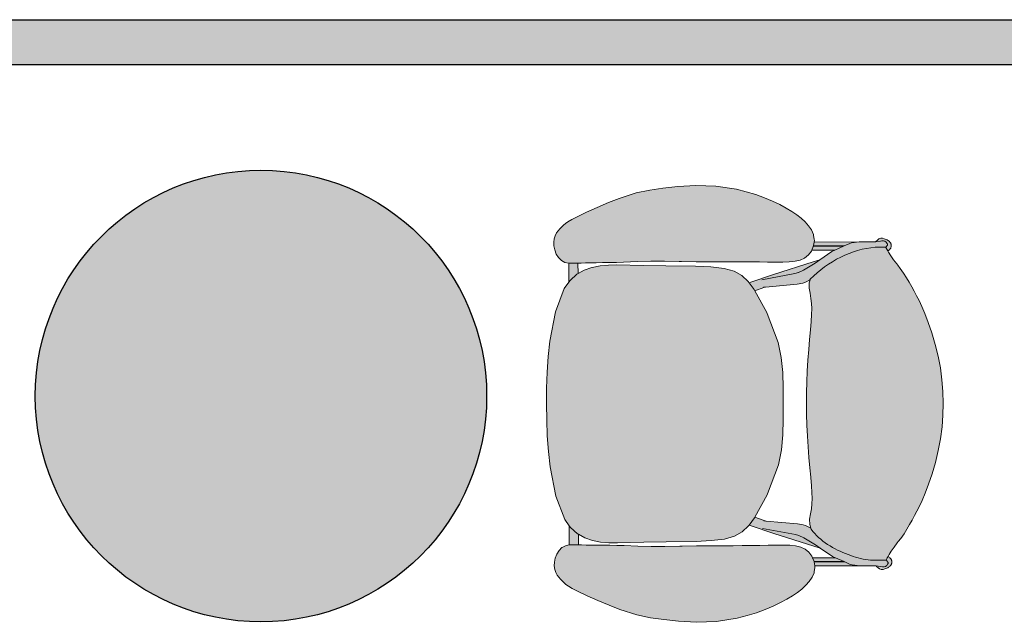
# Model space of a CAD drawing. Header units: millimetres. Extents: x 31882 to 271790, y -35693 to 24917.
# Tile 52 of 256: x 41815 to 43478, y 20066 to 21083. Entities that reach past the tile are written whole.
import ezdxf

# ---------------------------------------------------------------- set-up
doc = ezdxf.new("R2010")
doc.units = ezdxf.units.MM
doc.header["$MEASUREMENT"] = 0
doc.layers.add('0-MSC-MCP', color=3, linetype='Continuous')
doc.layers.add('06_Furniture', color=14, linetype='Continuous')
doc.layers.add('03 Partition', color=7, linetype='Continuous', lineweight=25, true_color=0x2776bb)
doc.layers.add('08_Hatch', color=140, linetype='Continuous', lineweight=9)
doc.layers.add('Furniture', color=14, linetype='Continuous', lineweight=9)

# ---------------------------------------------------------------- blocks, each defined once
blk = doc.blocks.new('Chieftain Chair pl')
at = {"layer": 'Furniture'}
h = blk.add_hatch(color=255, dxfattribs=at)
h.dxf.hatch_style = 1
edge = h.paths.add_edge_path()
edge.add_spline(control_points=[(51.457, 17.242), (52.226, 18.008), (53.5, 19.747), (54.172, 21.948), (54.225, 23.28), (54.214, 23.58), (54.208, 23.763)], knot_values=[0, 0, 0, 0, 3.256951, 6.354725, 6.706975, 7.254861, 7.254861, 7.254861, 7.254861], degree=3, periodic=0)
edge.add_line((54.208, 23.761), (54.053, 23.851))
edge.add_line((54.053, 23.851), (53.883, 23.945))
edge.add_line((53.883, 23.945), (53.775, 24.004))
edge.add_line((53.775, 24.004), (53.461, 24.198))
edge.add_line((53.461, 24.198), (53.126, 24.443))
edge.add_line((53.126, 24.443), (52.764, 24.72))
edge.add_line((52.764, 24.72), (52.655, 24.8))
edge.add_line((52.655, 24.8), (52.377, 25.012))
edge.add_line((52.377, 25.012), (51.975, 25.3))
edge.add_line((51.975, 25.3), (51.577, 25.557))
edge.add_line((51.577, 25.557), (51.183, 25.79))
edge.add_line((51.183, 25.79), (50.792, 26.006))
edge.add_line((50.792, 26.006), (50.405, 26.215))
edge.add_line((50.405, 26.215), (50.02, 26.424))
edge.add_line((50.02, 26.424), (49.598, 26.641))
edge.add_line((49.598, 26.641), (49.098, 26.875))
edge.add_line((49.098, 26.875), (48.478, 27.135))
edge.add_line((48.478, 27.135), (47.697, 27.428))
edge.add_line((47.697, 27.428), (46.797, 27.732))
edge.add_line((46.797, 27.732), (45.816, 28.023))
edge.add_line((45.816, 28.023), (44.796, 28.276))
edge.add_line((44.796, 28.276), (43.777, 28.468))
edge.add_line((43.777, 28.468), (42.758, 28.602))
edge.add_line((42.758, 28.602), (41.74, 28.68))
edge.add_line((41.74, 28.68), (40.721, 28.705))
edge.add_line((40.721, 28.705), (39.703, 28.68))
edge.add_line((39.703, 28.68), (38.684, 28.602))
edge.add_line((38.684, 28.602), (37.665, 28.468))
edge.add_line((37.665, 28.468), (36.646, 28.276))
edge.add_line((36.646, 28.276), (35.626, 28.023))
edge.add_line((35.626, 28.023), (34.646, 27.732))
edge.add_line((34.646, 27.732), (33.745, 27.428))
edge.add_line((33.745, 27.428), (32.965, 27.135))
edge.add_line((32.965, 27.135), (32.345, 26.875))
edge.add_line((32.345, 26.875), (31.844, 26.641))
edge.add_line((31.844, 26.641), (31.422, 26.424))
edge.add_line((31.422, 26.424), (31.038, 26.215))
edge.add_line((31.038, 26.215), (30.65, 26.006))
edge.add_line((30.65, 26.006), (30.259, 25.79))
edge.add_line((30.259, 25.79), (29.865, 25.557))
edge.add_line((29.865, 25.557), (29.467, 25.3))
edge.add_line((29.467, 25.3), (29.065, 25.012))
edge.add_line((29.065, 25.012), (28.787, 24.8))
edge.add_line((28.787, 24.8), (28.678, 24.72))
edge.add_line((28.678, 24.72), (28.316, 24.443))
edge.add_line((28.316, 24.443), (27.981, 24.198))
edge.add_line((27.981, 24.198), (27.667, 24.004))
edge.add_line((27.667, 24.004), (27.508, 23.917))
edge.add_line((27.508, 23.917), (27.389, 23.851))
edge.add_line((27.389, 23.851), (27.202, 23.744))
edge.add_spline(control_points=[(27.202, 23.742), (27.191, 23.476), (27.168, 22.965), (27.191, 22.451), (27.219, 22.208)], knot_values=[0, 0, 0, 0, 0.799978, 1.535578, 1.535578, 1.535578, 1.535578], degree=3, periodic=0)
edge.add_spline(control_points=[(27.219, 22.208), (27.219, 22.208), (27.287, 21.617), (27.823, 19.804), (28.843, 18.037), (29.867, 17.276)], knot_values=[1.535578, 1.535578, 1.535578, 1.535578, 2.429825, 3.324073, 7.205889, 7.205889, 7.205889, 7.205889], degree=3, periodic=0)
edge.add_line((29.867, 17.276), (29.969, 17.247))
edge.add_line((29.969, 17.247), (29.97, 17.245))
edge.add_line((29.97, 17.245), (30.294, 17.153))
edge.add_line((30.294, 17.153), (30.744, 17.149))
edge.add_line((30.744, 17.149), (31.195, 17.215))
edge.add_line((31.195, 17.215), (31.64, 17.298))
edge.add_line((31.64, 17.298), (32.072, 17.346))
edge.add_line((32.072, 17.346), (32.525, 17.361))
edge.add_line((32.525, 17.361), (33.034, 17.348))
edge.add_line((33.034, 17.348), (33.62, 17.31))
edge.add_line((33.62, 17.31), (34.341, 17.251))
edge.add_line((34.341, 17.251), (34.357, 17.249))
edge.add_line((34.357, 17.249), (35.177, 17.176))
edge.add_line((35.177, 17.176), (36.062, 17.099))
edge.add_line((36.062, 17.099), (36.984, 17.028))
edge.add_line((36.984, 17.028), (37.912, 16.971))
edge.add_line((37.912, 16.971), (38.846, 16.929))
edge.add_line((38.846, 16.929), (39.795, 16.897))
edge.add_line((39.795, 16.897), (40.721, 16.885))
edge.add_line((40.721, 16.885), (41.647, 16.897))
edge.add_line((41.647, 16.897), (42.597, 16.929))
edge.add_line((42.597, 16.929), (43.53, 16.971))
edge.add_line((43.53, 16.971), (44.459, 17.028))
edge.add_line((44.459, 17.028), (45.38, 17.099))
edge.add_line((45.38, 17.099), (46.266, 17.176))
edge.add_line((46.266, 17.176), (47.085, 17.249))
edge.add_line((47.085, 17.249), (47.101, 17.251))
edge.add_line((47.101, 17.251), (47.822, 17.31))
edge.add_line((47.822, 17.31), (48.408, 17.348))
edge.add_line((48.408, 17.348), (48.917, 17.361))
edge.add_line((48.917, 17.361), (49.37, 17.346))
edge.add_line((49.37, 17.346), (49.802, 17.298))
edge.add_line((49.802, 17.298), (50.247, 17.215))
edge.add_line((50.247, 17.215), (50.698, 17.149))
edge.add_line((50.698, 17.149), (51.149, 17.153))
edge.add_line((51.149, 17.153), (51.394, 17.224))
edge.add_line((51.394, 17.224), (51.457, 17.242))
h.paths.add_polyline_path([(52.599, 7.334), (52.536, 8.639), (52.401, 9.787), (52.163, 10.654), (51.797, 11.322), (51.276, 11.87), (51.153, 11.959), (50.573, 12.381), (50.472, 12.436), (48.584, 13.482), (48.501, 13.512), (45.996, 14.467), (44.718, 14.715), (43.405, 14.843), (42.069, 14.888), (40.721, 14.891), (39.374, 14.888), (38.038, 14.843), (36.725, 14.715), (35.446, 14.467), (32.942, 13.512), (32.859, 13.482), (30.87, 12.381), (30.235, 11.92), (30.167, 11.87), (29.645, 11.322), (29.279, 10.654), (29.042, 9.787), (28.906, 8.639), (28.844, 7.334), (28.817, 4.75), (28.784, 2.808), (28.728, 0.54), (28.735, -0.214), (28.791, -0.918), (28.927, -1.613), (28.929, -1.623), (29.161, -2.289), (29.468, -2.827), (29.524, -2.924), (30.045, -3.503), (30.204, -3.618), (30.753, -4.013), (32.774, -4.782), (35.291, -5.261), (36.621, -5.409), (37.974, -5.504), (39.344, -5.555), (40.721, -5.57), (42.099, -5.555), (43.468, -5.504), (44.822, -5.409), (46.151, -5.261), (48.668, -4.782), (50.689, -4.013), (51.238, -3.618), (51.397, -3.503), (51.919, -2.924), (51.974, -2.827), (52.282, -2.289), (52.513, -1.623), (52.515, -1.613), (52.651, -0.918), (52.707, -0.214), (52.715, 0.54), (52.658, 2.808), (52.625, 4.75)])
h.paths.add_polyline_path([(28.503, 13.56), (28.513, 14.235), (28.512, 14.858), (28.493, 15.42), (28.436, 15.934), (28.335, 16.373), (28.16, 16.756), (27.892, 17.084), (27.551, 17.34), (27.41, 17.4), (27.158, 17.508), (27.078, 17.535), (27.044, 17.541), (26.707, 17.592), (26.643, 17.601), (26.539, 17.585), (26.528, 17.584), (26.215, 17.536), (26.122, 17.521), (25.73, 17.351), (25.366, 17.105), (25.037, 16.811), (24.711, 16.475), (24.412, 16.098), (24.126, 15.67), (23.84, 15.18), (23.542, 14.62), (23.24, 13.99), (22.947, 13.296), (22.671, 12.54), (22.422, 11.724), (22.209, 10.868), (21.929, 9.099), (21.878, 7.371), (21.964, 5.815), (22.089, 4.526), (22.257, 3.382), (22.509, 2.209), (22.979, 0.744), (23.343, -0.184), (23.752, -1.158), (24.16, -2.078), (24.521, -2.847), (24.788, -3.367), (24.987, -3.701), (25.142, -3.914), (25.28, -4.067), (25.424, -4.225), (25.586, -4.387), (25.759, -4.535), (25.955, -4.669), (26.188, -4.789), (26.448, -4.878), (26.74, -4.924), (27.062, -4.915), (27.417, -4.838), (27.769, -4.7), (28.085, -4.506), (28.332, -4.262), (28.345, -4.246), (28.49, -3.959), (28.558, -3.639), (28.558, -3.618), (28.573, -3.294), (28.559, -2.827), (28.551, -2.565), (28.541, -2.174), (28.542, -2.172), (28.535, -1.745), (28.528, -1.265), (28.523, -0.718), (28.516, -0.124), (28.505, 0.494), (28.487, 1.116), (28.432, 2.308), (28.398, 3.467), (28.415, 4.643), (28.443, 5.923), (28.444, 6.124), (28.461, 7.375), (28.466, 8.937), (28.465, 10.531), (28.467, 11.32), (28.474, 12.093), (28.488, 12.843)])
edge = h.paths.add_edge_path()
edge.add_spline(control_points=[(29.867, 17.276), (28.843, 18.037), (27.823, 19.804), (27.287, 21.617), (27.219, 22.208), (27.219, 22.208)], knot_values=[1.535578, 1.535578, 1.535578, 1.535578, 5.417395, 6.311642, 7.205889, 7.205889, 7.205889, 7.205889], degree=3, periodic=0)
edge.add_spline(control_points=[(27.219, 22.208), (27.191, 22.451), (27.168, 22.965), (27.191, 23.476), (27.202, 23.742)], knot_values=[0, 0, 0, 0, 0.7356, 1.535578, 1.535578, 1.535578, 1.535578], degree=3, periodic=0)
edge.add_line((27.202, 23.742), (27.201, 23.744))
edge.add_line((27.201, 23.744), (27.158, 23.802))
edge.add_line((27.158, 23.802), (27.144, 23.811))
edge.add_line((27.144, 23.811), (27.014, 23.9))
edge.add_line((27.014, 23.9), (26.991, 23.913))
edge.add_line((26.991, 23.913), (26.967, 23.922))
edge.add_line((26.967, 23.922), (26.939, 23.924))
edge.add_line((26.939, 23.924), (26.912, 23.922))
edge.add_line((26.912, 23.922), (26.888, 23.913))
edge.add_line((26.888, 23.913), (26.865, 23.9))
edge.add_line((26.865, 23.9), (26.839, 23.882))
edge.add_line((26.839, 23.882), (26.721, 23.802))
edge.add_line((26.721, 23.802), (26.645, 23.699))
edge.add_line((26.645, 23.699), (26.604, 23.571))
edge.add_line((26.604, 23.571), (26.604, 23.436))
edge.add_line((26.604, 23.436), (26.706, 22.868))
edge.add_line((26.706, 22.868), (26.695, 22.464))
edge.add_line((26.695, 22.464), (26.695, 22.32))
edge.add_line((26.695, 22.32), (26.694, 21.727))
edge.add_line((26.694, 21.727), (26.694, 21.571))
edge.add_line((26.694, 21.571), (26.707, 21.471))
edge.add_line((26.707, 21.471), (26.789, 20.814))
edge.add_line((26.789, 20.814), (26.835, 20.656))
edge.add_line((26.835, 20.656), (27.044, 20.186))
edge.add_line((27.044, 20.186), (27.073, 20.122))
edge.add_line((27.073, 20.122), (27.41, 19.363))
edge.add_line((27.41, 19.363), (27.519, 19.118))
edge.add_line((27.519, 19.118), (28.239, 18.067))
edge.add_line((28.239, 18.067), (28.403, 17.495))
edge.add_line((28.403, 17.495), (29.513, 14.064))
edge.add_line((29.513, 14.064), (30.169, 12.099))
edge.add_line((30.169, 12.099), (30.235, 11.92))
edge.add_line((30.235, 11.92), (30.87, 12.381))
edge.add_line((30.87, 12.381), (30.912, 12.404))
edge.add_line((30.912, 12.404), (30.63, 13.233))
edge.add_line((30.63, 13.233), (30.581, 13.376))
edge.add_line((30.581, 13.376), (30.581, 13.384))
edge.add_line((30.581, 13.384), (30.347, 16.108))
edge.add_line((30.347, 16.108), (30.246, 16.591))
edge.add_line((30.246, 16.591), (30.188, 16.782))
edge.add_line((30.188, 16.782), (29.97, 17.245))
edge.add_line((29.97, 17.245), (29.968, 17.247))
edge.add_line((29.968, 17.247), (29.867, 17.276))
h.paths.add_polyline_path([(27.41, 19.363), (27.073, 20.122), (27.073, 17.537), (27.158, 17.508), (27.41, 17.4)], flags=17)
h.paths.add_polyline_path([(27.044, 20.186), (26.835, 20.656), (26.789, 20.814), (26.707, 21.471), (26.707, 17.592), (27.044, 17.541)], flags=17)
h.paths.add_polyline_path([(27.395, 24.067), (27.361, 24.102), (27.328, 24.131), (27.296, 24.155), (27.266, 24.175), (27.237, 24.191), (27.209, 24.205), (27.181, 24.217), (27.155, 24.227), (27.129, 24.234), (27.103, 24.24), (27.078, 24.244), (27.053, 24.246), (27.028, 24.247), (27.004, 24.246), (26.979, 24.244), (26.954, 24.24), (26.928, 24.234), (26.902, 24.227), (26.875, 24.217), (26.848, 24.205), (26.82, 24.191), (26.791, 24.175), (26.76, 24.154), (26.728, 24.129), (26.693, 24.098), (26.656, 24.059), (26.616, 24.011), (26.574, 23.953), (26.527, 23.883), (26.44, 23.64), (26.385, 23.49), (26.385, 23.33), (26.44, 23.18), (26.543, 23.057), (26.656, 22.923), (26.702, 22.888), (26.604, 23.436), (26.604, 23.571), (26.645, 23.699), (26.721, 23.802), (26.839, 23.882), (26.878, 23.91), (26.912, 23.922), (26.939, 23.924), (26.967, 23.922), (26.991, 23.913), (27.014, 23.9), (27.144, 23.811), (27.158, 23.802), (27.201, 23.744), (27.389, 23.851), (27.508, 23.917), (27.469, 23.975), (27.431, 24.025)])
h.paths.add_polyline_path([(59.513, 9.099), (59.233, 10.868), (59.021, 11.724), (58.772, 12.54), (58.496, 13.296), (58.202, 13.99), (57.901, 14.62), (57.602, 15.18), (57.317, 15.67), (57.03, 16.098), (56.731, 16.475), (56.405, 16.811), (56.077, 17.105), (55.713, 17.351), (55.32, 17.521), (55.228, 17.536), (54.915, 17.584), (54.799, 17.601), (54.667, 17.581), (54.368, 17.536), (54.284, 17.508), (53.891, 17.34), (53.55, 17.084), (53.283, 16.756), (53.108, 16.373), (53.006, 15.934), (52.949, 15.42), (52.93, 14.858), (52.929, 14.235), (52.939, 13.56), (52.954, 12.843), (52.968, 12.093), (52.975, 11.32), (52.977, 10.531), (52.976, 8.937), (52.981, 7.375), (52.998, 6.124), (52.999, 5.923), (53.028, 4.643), (53.045, 3.467), (53.011, 2.308), (52.955, 1.116), (52.938, 0.494), (52.927, -0.124), (52.92, -0.718), (52.914, -1.265), (52.908, -1.745), (52.9, -2.172), (52.902, -2.174), (52.891, -2.565), (52.883, -2.827), (52.87, -3.294), (52.885, -3.639), (52.952, -3.959), (53.098, -4.246), (53.111, -4.262), (53.357, -4.506), (53.673, -4.7), (54.026, -4.838), (54.38, -4.915), (54.703, -4.924), (54.994, -4.878), (55.254, -4.789), (55.487, -4.669), (55.683, -4.535), (55.856, -4.387), (56.018, -4.225), (56.163, -4.067), (56.3, -3.914), (56.456, -3.701), (56.655, -3.367), (56.922, -2.847), (57.283, -2.078), (57.691, -1.158), (58.1, -0.184), (58.463, 0.744), (58.933, 2.209), (59.185, 3.382), (59.354, 4.526), (59.478, 5.815), (59.564, 7.371)])
h.paths.add_polyline_path([(52.87, -3.294), (52.883, -2.827), (51.974, -2.827), (51.919, -2.924), (51.397, -3.503), (51.238, -3.618), (52.884, -3.618)])
h.paths.add_polyline_path([(29.524, -2.924), (29.468, -2.827), (28.559, -2.827), (28.573, -3.294), (28.558, -3.618), (30.204, -3.618), (30.045, -3.503)])
edge = h.paths.add_edge_path()
edge.add_line((53.854, 19.118), (53.963, 19.363))
edge.add_line((53.963, 19.363), (54.301, 20.122))
edge.add_line((54.301, 20.122), (54.329, 20.186))
edge.add_line((54.329, 20.186), (54.539, 20.656))
edge.add_line((54.539, 20.656), (54.585, 20.814))
edge.add_line((54.585, 20.814), (54.667, 21.471))
edge.add_line((54.667, 21.471), (54.679, 21.571))
edge.add_line((54.679, 21.571), (54.679, 21.727))
edge.add_line((54.679, 21.727), (54.678, 22.32))
edge.add_line((54.678, 22.32), (54.678, 22.464))
edge.add_line((54.678, 22.464), (54.667, 22.885))
edge.add_line((54.667, 22.885), (54.671, 22.888))
edge.add_line((54.671, 22.888), (54.728, 23.308))
edge.add_line((54.728, 23.308), (54.769, 23.436))
edge.add_line((54.769, 23.436), (54.769, 23.571))
edge.add_line((54.769, 23.571), (54.729, 23.699))
edge.add_line((54.729, 23.699), (54.653, 23.802))
edge.add_line((54.653, 23.802), (54.558, 23.866))
edge.add_line((54.558, 23.866), (54.541, 23.877))
edge.add_line((54.541, 23.877), (54.527, 23.887))
edge.add_line((54.527, 23.887), (54.516, 23.894))
edge.add_line((54.516, 23.894), (54.508, 23.9))
edge.add_line((54.508, 23.9), (54.501, 23.904))
edge.add_line((54.501, 23.904), (54.495, 23.907))
edge.add_line((54.495, 23.907), (54.491, 23.91))
edge.add_line((54.491, 23.91), (54.487, 23.912))
edge.add_line((54.487, 23.912), (54.483, 23.913))
edge.add_line((54.483, 23.913), (54.48, 23.915))
edge.add_line((54.48, 23.915), (54.476, 23.916))
edge.add_line((54.476, 23.916), (54.473, 23.917))
edge.add_line((54.473, 23.917), (54.47, 23.918))
edge.add_line((54.47, 23.918), (54.467, 23.919))
edge.add_line((54.467, 23.919), (54.464, 23.92))
edge.add_line((54.464, 23.92), (54.46, 23.921))
edge.add_line((54.46, 23.921), (54.457, 23.921))
edge.add_line((54.457, 23.921), (54.454, 23.922))
edge.add_line((54.454, 23.922), (54.451, 23.922))
edge.add_line((54.451, 23.922), (54.447, 23.923))
edge.add_line((54.447, 23.923), (54.444, 23.923))
edge.add_line((54.444, 23.923), (54.441, 23.923))
edge.add_line((54.441, 23.923), (54.437, 23.923))
edge.add_line((54.437, 23.923), (54.434, 23.923))
edge.add_line((54.434, 23.923), (54.43, 23.923))
edge.add_line((54.43, 23.923), (54.427, 23.923))
edge.add_line((54.427, 23.923), (54.424, 23.923))
edge.add_line((54.424, 23.923), (54.42, 23.923))
edge.add_line((54.42, 23.923), (54.417, 23.922))
edge.add_line((54.417, 23.922), (54.414, 23.922))
edge.add_line((54.414, 23.922), (54.41, 23.921))
edge.add_line((54.41, 23.921), (54.407, 23.921))
edge.add_line((54.407, 23.921), (54.404, 23.92))
edge.add_line((54.404, 23.92), (54.401, 23.919))
edge.add_line((54.401, 23.919), (54.398, 23.918))
edge.add_line((54.398, 23.918), (54.395, 23.917))
edge.add_line((54.395, 23.917), (54.391, 23.916))
edge.add_line((54.391, 23.916), (54.388, 23.915))
edge.add_line((54.388, 23.915), (54.385, 23.913))
edge.add_line((54.385, 23.913), (54.381, 23.912))
edge.add_line((54.381, 23.912), (54.377, 23.91))
edge.add_line((54.377, 23.91), (54.373, 23.907))
edge.add_line((54.373, 23.907), (54.367, 23.904))
edge.add_line((54.367, 23.904), (54.361, 23.9))
edge.add_line((54.361, 23.9), (54.353, 23.895))
edge.add_line((54.353, 23.895), (54.344, 23.889))
edge.add_line((54.344, 23.889), (54.332, 23.88))
edge.add_line((54.332, 23.88), (54.317, 23.87))
edge.add_line((54.317, 23.87), (54.229, 23.812))
edge.add_line((54.229, 23.812), (54.215, 23.802))
edge.add_line((54.215, 23.802), (54.192, 23.77))
edge.add_line((54.192, 23.77), (54.208, 23.763))
edge.add_spline(control_points=[(54.208, 23.763), (54.214, 23.58), (54.225, 23.28), (54.172, 21.948), (53.5, 19.747), (52.226, 18.008), (51.457, 17.242)], knot_values=[0, 0, 0, 0, 0.547886, 0.900137, 3.99791, 7.254861, 7.254861, 7.254861, 7.254861], degree=3, periodic=0)
edge.add_spline(control_points=[(51.457, 17.242), (51.423, 17.208), (51.389, 17.175), (51.355, 17.142)], knot_values=[7.254861, 7.254861, 7.254861, 7.254861, 7.397388, 7.397388, 7.397388, 7.397388], degree=3, periodic=0)
edge.add_line((51.355, 17.142), (51.185, 16.782))
edge.add_line((51.185, 16.782), (51.127, 16.591))
edge.add_line((51.127, 16.591), (51.026, 16.108))
edge.add_line((51.026, 16.108), (50.793, 13.384))
edge.add_line((50.793, 13.384), (50.792, 13.376))
edge.add_line((50.792, 13.376), (50.744, 13.233))
edge.add_line((50.744, 13.233), (50.472, 12.436))
edge.add_line((50.472, 12.436), (50.573, 12.381))
edge.add_line((50.573, 12.381), (51.153, 11.959))
edge.add_line((51.153, 11.959), (51.204, 12.099))
edge.add_line((51.204, 12.099), (51.861, 14.064))
edge.add_line((51.861, 14.064), (52.97, 17.495))
edge.add_line((52.97, 17.495), (53.134, 18.067))
edge.add_line((53.134, 18.067), (53.854, 19.118))
h.paths.add_polyline_path([(54.301, 20.122), (53.963, 19.363), (53.963, 17.371), (54.301, 17.515)], flags=17)
h.paths.add_polyline_path([(54.667, 21.471), (54.585, 20.814), (54.539, 20.656), (54.329, 20.186), (54.329, 17.523), (54.368, 17.536), (54.667, 17.581)], flags=17)
h = blk.add_hatch(color=255, dxfattribs=at)
h.dxf.hatch_style = 1
h.paths.add_polyline_path([(54.533, 23.883), (54.558, 23.866), (54.653, 23.802), (54.729, 23.699), (54.769, 23.571), (54.769, 23.436), (54.728, 23.308), (54.671, 22.888), (54.717, 22.923), (54.831, 23.057), (54.934, 23.18), (54.988, 23.33), (54.988, 23.49), (54.934, 23.64), (54.846, 23.883), (54.717, 24.085), (54.655, 24.129), (54.599, 24.165), (54.549, 24.192), (54.503, 24.212), (54.46, 24.225), (54.42, 24.234), (54.382, 24.238), (54.345, 24.239), (54.308, 24.238), (54.27, 24.234), (54.23, 24.225), (54.187, 24.212), (54.141, 24.192), (54.09, 24.165), (54.035, 24.129), (53.973, 24.085), (53.883, 23.945), (54.053, 23.851), (54.192, 23.77), (54.215, 23.802), (54.229, 23.812), (54.317, 23.87), (54.345, 23.89), (54.372, 23.907), (54.396, 23.918), (54.42, 23.923), (54.446, 23.924), (54.47, 23.919), (54.492, 23.909), (54.511, 23.898)])
for p, q in [((35.626, 28.023), (36.646, 28.276)), ((36.646, 28.276), (37.665, 28.468)), ((37.665, 28.468), (38.684, 28.602)), ((38.684, 28.602), (39.703, 28.68)), ((39.703, 28.68), (40.721, 28.705)), ((40.721, 28.705), (41.74, 28.68)), ((41.74, 28.68), (42.758, 28.602)), ((42.758, 28.602), (43.777, 28.468)), ((43.777, 28.468), (44.796, 28.276)), ((44.796, 28.276), (45.816, 28.023)), ((32.965, 27.135), (33.745, 27.428)), ((33.745, 27.428), (34.646, 27.732)), ((34.646, 27.732), (35.626, 28.023)), ((45.816, 28.023), (46.797, 27.732)), ((46.797, 27.732), (47.697, 27.428)), ((47.697, 27.428), (48.478, 27.135)), ((31.038, 26.215), (31.422, 26.424)), ((31.422, 26.424), (31.844, 26.641)), ((31.844, 26.641), (32.345, 26.875)), ((32.345, 26.875), (32.965, 27.135)), ((48.478, 27.135), (49.098, 26.875)), ((49.098, 26.875), (49.598, 26.641)), ((49.598, 26.641), (50.02, 26.424)), ((50.02, 26.424), (50.405, 26.215)), ((29.467, 25.3), (29.865, 25.557)), ((29.865, 25.557), (30.259, 25.79)), ((30.259, 25.79), (30.65, 26.006)), ((30.65, 26.006), (31.038, 26.215)), ((50.405, 26.215), (50.792, 26.006)), ((50.792, 26.006), (51.183, 25.79)), ((51.183, 25.79), (51.577, 25.557)), ((51.577, 25.557), (51.975, 25.3)), ((28.316, 24.443), (28.678, 24.72)), ((28.674, 24.714), (28.787, 24.8)), ((28.678, 24.72), (28.787, 24.8)), ((28.787, 24.8), (29.065, 25.012)), ((29.065, 25.012), (29.467, 25.3)), ((51.975, 25.3), (52.377, 25.012)), ((52.377, 25.012), (52.655, 24.8)), ((52.655, 24.8), (52.764, 24.72)), ((52.655, 24.8), (52.768, 24.714)), ((52.764, 24.72), (53.126, 24.443)), ((26.527, 23.883), (26.44, 23.64)), ((26.839, 23.882), (26.721, 23.802)), ((26.839, 23.882), (26.865, 23.9)), ((26.888, 23.913), (26.865, 23.9)), ((26.888, 23.913), (26.912, 23.922)), ((26.912, 23.922), (26.939, 23.924)), ((26.939, 23.924), (26.967, 23.922)), ((26.967, 23.922), (26.991, 23.913)), ((26.991, 23.913), (27.014, 23.9)), ((27.144, 23.811), (27.014, 23.9)), ((27.201, 23.744), (27.389, 23.851)), ((27.389, 23.851), (27.508, 23.917)), ((27.508, 23.917), (27.667, 24.004)), ((27.667, 24.004), (27.981, 24.198)), ((27.981, 24.198), (28.316, 24.443)), ((53.126, 24.443), (53.461, 24.198)), ((53.461, 24.198), (53.775, 24.004)), ((53.775, 24.004), (53.883, 23.945)), ((53.973, 24.085), (53.883, 23.945)), ((53.883, 23.945), (54.053, 23.851)), ((54.053, 23.851), (54.192, 23.77)), ((54.317, 23.87), (54.229, 23.812)), ((54.653, 23.802), (54.558, 23.866)), ((54.846, 23.883), (54.717, 24.085)), ((54.934, 23.64), (54.846, 23.883)), ((26.385, 23.49), (26.44, 23.64)), ((26.385, 23.33), (26.385, 23.49)), ((26.44, 23.18), (26.385, 23.33)), ((26.543, 23.057), (26.44, 23.18)), ((26.656, 22.923), (26.543, 23.057)), ((26.645, 23.699), (26.604, 23.571)), ((26.604, 23.571), (26.604, 23.436)), ((26.604, 23.436), (26.702, 22.888)), ((26.721, 23.802), (26.645, 23.699)), ((27.158, 23.802), (27.144, 23.811)), ((27.158, 23.802), (27.201, 23.744)), ((27.201, 23.744), (27.202, 23.742)), ((54.192, 23.77), (54.215, 23.802)), ((54.192, 23.77), (54.208, 23.763)), ((54.229, 23.812), (54.215, 23.802)), ((54.729, 23.699), (54.653, 23.802)), ((54.728, 23.308), (54.671, 22.888)), ((54.831, 23.057), (54.717, 22.923)), ((54.728, 23.308), (54.769, 23.436)), ((54.769, 23.571), (54.729, 23.699)), ((54.769, 23.436), (54.769, 23.571)), ((54.934, 23.18), (54.831, 23.057)), ((54.934, 23.64), (54.988, 23.49)), ((54.988, 23.33), (54.934, 23.18)), ((54.988, 23.49), (54.988, 23.33)), ((26.656, 22.923), (26.702, 22.888)), ((26.694, 21.727), (26.695, 22.32)), ((26.695, 22.464), (26.706, 22.863)), ((26.695, 22.32), (26.695, 22.464)), ((26.706, 22.863), (26.702, 22.888)), ((27.219, 22.208), (27.218, 22.213)), ((54.668, 22.863), (54.671, 22.888)), ((54.668, 22.863), (54.678, 22.464)), ((54.671, 22.888), (54.717, 22.923)), ((54.678, 22.464), (54.678, 22.32)), ((54.679, 21.727), (54.678, 22.32)), ((26.694, 21.571), (26.694, 21.727)), ((26.707, 21.471), (26.694, 21.571)), ((26.789, 20.814), (26.707, 21.471)), ((26.707, 17.592), (26.707, 21.471)), ((54.667, 21.471), (54.585, 20.814)), ((54.679, 21.571), (54.667, 21.471)), ((54.667, 21.471), (54.667, 17.581)), ((54.679, 21.727), (54.679, 21.571)), ((26.835, 20.656), (26.789, 20.814)), ((27.044, 20.186), (26.835, 20.656)), ((54.539, 20.656), (54.329, 20.186)), ((54.585, 20.814), (54.539, 20.656)), ((27.044, 17.541), (27.044, 20.186)), ((27.073, 20.122), (27.044, 20.186)), ((27.073, 20.122), (27.073, 17.536)), ((27.41, 19.363), (27.073, 20.122)), ((54.301, 20.122), (53.963, 19.363)), ((54.329, 20.186), (54.301, 20.122)), ((54.301, 17.513), (54.301, 20.122)), ((54.329, 20.186), (54.329, 17.523)), ((27.519, 19.118), (27.41, 19.363)), ((27.41, 19.363), (27.41, 17.4)), ((28.239, 18.067), (27.519, 19.118)), ((53.854, 19.118), (53.134, 18.067)), ((53.963, 19.363), (53.854, 19.118)), ((53.963, 19.363), (53.963, 17.371)), ((28.239, 18.067), (28.403, 17.495)), ((28.518, 17.66), (28.239, 18.067)), ((53.134, 18.067), (52.856, 17.66)), ((52.97, 17.495), (53.134, 18.067)), ((25.037, 16.811), (25.366, 17.105)), ((25.366, 17.105), (25.73, 17.351)), ((26.122, 17.521), (25.73, 17.351)), ((26.215, 17.536), (26.122, 17.521)), ((26.215, 17.536), (26.528, 17.584)), ((26.539, 17.585), (26.528, 17.584)), ((26.643, 17.601), (26.539, 17.585)), ((26.643, 17.601), (26.707, 17.592)), ((26.707, 17.592), (27.044, 17.541)), ((27.044, 17.541), (27.073, 17.536)), ((27.073, 17.536), (27.074, 17.536)), ((27.074, 17.536), (27.158, 17.508)), ((27.158, 17.508), (27.41, 17.4)), ((27.41, 17.4), (27.551, 17.34)), ((27.551, 17.34), (27.892, 17.084)), ((27.892, 17.084), (28.16, 16.756)), ((28.403, 17.495), (29.513, 14.064)), ((29.118, 16.658), (28.518, 17.66)), ((29.867, 17.276), (29.968, 17.247)), ((29.97, 17.245), (29.968, 17.247)), ((29.97, 17.245), (30.188, 16.782)), ((29.97, 17.245), (30.294, 17.153)), ((30.294, 17.153), (30.744, 17.149)), ((30.744, 17.149), (31.195, 17.215)), ((31.195, 17.215), (31.64, 17.298)), ((31.64, 17.298), (32.072, 17.346)), ((32.072, 17.346), (32.525, 17.361)), ((32.525, 17.361), (33.034, 17.348)), ((33.62, 17.31), (33.034, 17.348)), ((33.62, 17.31), (34.341, 17.251)), ((34.341, 17.251), (34.357, 17.249)), ((34.357, 17.249), (35.177, 17.176)), ((35.177, 17.176), (36.062, 17.099)), ((36.062, 17.099), (36.984, 17.028)), ((36.984, 17.028), (37.912, 16.971)), ((43.53, 16.971), (44.459, 17.028)), ((44.459, 17.028), (45.38, 17.099)), ((45.38, 17.099), (46.266, 17.176)), ((46.266, 17.176), (47.085, 17.249)), ((47.085, 17.249), (47.101, 17.251)), ((47.101, 17.251), (47.822, 17.31)), ((47.822, 17.31), (48.408, 17.348)), ((48.408, 17.348), (48.917, 17.361)), ((48.917, 17.361), (49.37, 17.346)), ((49.37, 17.346), (49.802, 17.298)), ((49.802, 17.298), (50.247, 17.215)), ((50.247, 17.215), (50.698, 17.149)), ((50.698, 17.149), (51.149, 17.153)), ((51.149, 17.153), (51.394, 17.224)), ((51.185, 16.782), (51.394, 17.224)), ((51.394, 17.224), (51.457, 17.242)), ((51.861, 14.064), (52.97, 17.495)), ((52.856, 17.66), (52.255, 16.658)), ((53.283, 16.756), (53.55, 17.084)), ((53.55, 17.084), (53.891, 17.34)), ((53.891, 17.34), (53.963, 17.371)), ((53.963, 17.371), (54.284, 17.508)), ((54.284, 17.508), (54.301, 17.513)), ((54.301, 17.513), (54.329, 17.523)), ((54.329, 17.523), (54.368, 17.536)), ((54.368, 17.536), (54.667, 17.581)), ((54.667, 17.581), (54.799, 17.601)), ((54.903, 17.585), (54.799, 17.601)), ((54.903, 17.585), (54.915, 17.584)), ((54.915, 17.584), (55.228, 17.536)), ((55.32, 17.521), (55.228, 17.536)), ((55.713, 17.351), (55.32, 17.521)), ((55.713, 17.351), (56.077, 17.105)), ((56.405, 16.811), (56.077, 17.105)), ((24.412, 16.098), (24.711, 16.475)), ((24.711, 16.475), (25.037, 16.811)), ((28.16, 16.756), (28.335, 16.373)), ((28.335, 16.373), (28.436, 15.934)), ((29.118, 16.658), (29.336, 16.217)), ((29.336, 16.217), (29.422, 15.916)), ((29.336, 16.217), (29.345, 16.199)), ((30.246, 16.591), (30.188, 16.782)), ((30.246, 16.591), (30.347, 16.108)), ((37.912, 16.971), (38.846, 16.929)), ((39.795, 16.897), (38.846, 16.929)), ((39.795, 16.897), (40.721, 16.885)), ((40.721, 16.885), (41.647, 16.897)), ((41.647, 16.897), (42.597, 16.929)), ((42.597, 16.929), (43.53, 16.971)), ((51.026, 16.108), (51.127, 16.591)), ((51.185, 16.782), (51.127, 16.591)), ((51.952, 15.916), (52.038, 16.217)), ((52.029, 16.199), (52.038, 16.217)), ((52.038, 16.217), (52.255, 16.658)), ((53.006, 15.934), (53.108, 16.373)), ((53.108, 16.373), (53.283, 16.756)), ((56.405, 16.811), (56.731, 16.475)), ((56.731, 16.475), (57.03, 16.098)), ((23.84, 15.18), (24.126, 15.67)), ((24.126, 15.67), (24.412, 16.098)), ((28.493, 15.42), (28.436, 15.934)), ((28.493, 15.42), (28.512, 14.858)), ((29.422, 15.916), (29.948, 13.067)), ((30.347, 16.108), (30.581, 13.384)), ((50.793, 13.384), (51.026, 16.108)), ((51.425, 13.067), (51.952, 15.916)), ((52.93, 14.858), (52.949, 15.42)), ((52.949, 15.42), (53.006, 15.934)), ((57.03, 16.098), (57.317, 15.67)), ((57.317, 15.67), (57.602, 15.18)), ((23.24, 13.99), (23.542, 14.62)), ((23.542, 14.62), (23.84, 15.18)), ((28.512, 14.858), (28.513, 14.235)), ((32.942, 13.512), (35.446, 14.467)), ((35.446, 14.467), (36.725, 14.715)), ((36.725, 14.715), (38.038, 14.843)), ((38.038, 14.843), (39.374, 14.888)), ((39.374, 14.888), (40.721, 14.891)), ((40.721, 14.891), (42.069, 14.888)), ((42.069, 14.888), (43.405, 14.843)), ((43.405, 14.843), (44.718, 14.715)), ((44.718, 14.715), (45.996, 14.467)), ((48.501, 13.512), (45.996, 14.467)), ((52.929, 14.235), (52.93, 14.858)), ((57.602, 15.18), (57.901, 14.62)), ((57.901, 14.62), (58.202, 13.99)), ((22.947, 13.296), (23.24, 13.99)), ((28.513, 14.235), (28.503, 13.56)), ((29.513, 14.064), (30.169, 12.099)), ((51.861, 14.064), (51.204, 12.099)), ((52.939, 13.56), (52.929, 14.235)), ((58.202, 13.99), (58.496, 13.296)), ((22.671, 12.54), (22.947, 13.296)), ((28.488, 12.843), (28.474, 12.093)), ((28.503, 13.56), (28.488, 12.843)), ((30.63, 13.233), (30.581, 13.384)), ((30.581, 13.384), (30.581, 13.376)), ((30.581, 13.376), (30.63, 13.233)), ((30.581, 13.376), (30.597, 13.199)), ((30.597, 13.188), (30.597, 13.199)), ((30.63, 13.233), (30.912, 12.404)), ((32.859, 13.482), (30.912, 12.404)), ((32.942, 13.512), (32.859, 13.482)), ((48.584, 13.482), (48.501, 13.512)), ((50.472, 12.436), (48.584, 13.482)), ((50.472, 12.436), (50.744, 13.233)), ((50.793, 13.384), (50.744, 13.233)), ((50.744, 13.233), (50.792, 13.376)), ((50.776, 13.199), (50.792, 13.376)), ((50.776, 13.188), (50.776, 13.199)), ((50.792, 13.376), (50.793, 13.384)), ((52.954, 12.843), (52.939, 13.56)), ((52.968, 12.093), (52.954, 12.843)), ((58.496, 13.296), (58.772, 12.54)), ((22.422, 11.724), (22.671, 12.54)), ((28.474, 12.093), (28.467, 11.32)), ((30.235, 11.92), (30.167, 11.87)), ((30.235, 11.92), (30.169, 12.099)), ((30.87, 12.381), (30.235, 11.92)), ((30.912, 12.404), (30.87, 12.381)), ((50.573, 12.381), (50.472, 12.436)), ((51.153, 11.959), (50.573, 12.381)), ((51.153, 11.959), (51.204, 12.099)), ((51.276, 11.87), (51.153, 11.959)), ((52.975, 11.32), (52.968, 12.093)), ((58.772, 12.54), (59.021, 11.724)), ((22.209, 10.868), (22.422, 11.724)), ((28.467, 11.32), (28.465, 10.531)), ((29.645, 11.322), (29.279, 10.654)), ((30.167, 11.87), (29.645, 11.322)), ((51.797, 11.322), (51.276, 11.87)), ((52.163, 10.654), (51.797, 11.322)), ((52.977, 10.531), (52.975, 11.32)), ((59.021, 11.724), (59.233, 10.868)), ((21.929, 9.099), (22.209, 10.868)), ((28.465, 10.531), (28.466, 8.937)), ((29.279, 10.654), (29.042, 9.787)), ((52.401, 9.787), (52.163, 10.654)), ((52.976, 8.937), (52.977, 10.531)), ((59.233, 10.868), (59.513, 9.099)), ((29.042, 9.787), (28.906, 8.639)), ((52.536, 8.639), (52.401, 9.787)), ((21.878, 7.371), (21.929, 9.099)), ((28.466, 8.937), (28.461, 7.375)), ((28.906, 8.639), (28.844, 7.334)), ((52.599, 7.334), (52.536, 8.639)), ((52.981, 7.375), (52.976, 8.937)), ((59.513, 9.099), (59.564, 7.371)), ((21.964, 5.815), (21.878, 7.371)), ((28.461, 7.375), (28.444, 6.124)), ((28.844, 7.334), (28.817, 4.75)), ((52.599, 7.334), (52.625, 4.75)), ((52.998, 6.124), (52.981, 7.375)), ((59.564, 7.371), (59.478, 5.815)), ((28.444, 6.124), (28.441, 5.923)), ((28.444, 6.124), (28.443, 5.923)), ((52.999, 5.923), (52.998, 6.124)), ((53.001, 5.923), (52.998, 6.124)), ((22.089, 4.526), (21.964, 5.815)), ((28.443, 5.923), (28.415, 4.643)), ((53.028, 4.643), (52.999, 5.923)), ((59.478, 5.815), (59.354, 4.526)), ((22.257, 3.382), (22.089, 4.526)), ((28.415, 4.643), (28.398, 3.467)), ((28.784, 2.808), (28.817, 4.75)), ((52.625, 4.75), (52.658, 2.808)), ((53.045, 3.467), (53.028, 4.643)), ((59.354, 4.526), (59.185, 3.382)), ((28.432, 2.308), (28.398, 3.467)), ((53.011, 2.308), (53.045, 3.467)), ((22.509, 2.209), (22.257, 3.382)), ((28.728, 0.54), (28.784, 2.808)), ((52.658, 2.808), (52.715, 0.54)), ((59.185, 3.382), (58.933, 2.209)), ((22.979, 0.744), (22.509, 2.209)), ((28.487, 1.116), (28.432, 2.308)), ((53.011, 2.308), (52.955, 1.116)), ((58.933, 2.209), (58.463, 0.744)), ((28.505, 0.494), (28.487, 1.116)), ((52.955, 1.116), (52.938, 0.494)), ((23.343, -0.184), (22.979, 0.744)), ((28.516, -0.124), (28.505, 0.494)), ((28.728, 0.54), (28.735, -0.193)), ((52.707, -0.193), (52.715, 0.54)), ((52.938, 0.494), (52.927, -0.124)), ((58.463, 0.744), (58.1, -0.184)), ((23.752, -1.158), (23.343, -0.184)), ((28.523, -0.718), (28.516, -0.124)), ((28.528, -1.265), (28.523, -0.718)), ((28.735, -0.193), (28.734, -0.198)), ((28.734, -0.198), (28.791, -0.918)), ((52.651, -0.918), (52.708, -0.198)), ((52.708, -0.198), (52.707, -0.193)), ((52.92, -0.718), (52.914, -1.265)), ((52.927, -0.124), (52.92, -0.718)), ((58.1, -0.184), (57.691, -1.158)), ((24.16, -2.078), (23.752, -1.158)), ((28.535, -1.745), (28.528, -1.265)), ((28.927, -1.613), (28.791, -0.918)), ((28.927, -1.613), (28.929, -1.623)), ((29.161, -2.289), (28.929, -1.623)), ((52.282, -2.289), (52.513, -1.623)), ((52.513, -1.623), (52.515, -1.613)), ((52.515, -1.613), (52.651, -0.918)), ((52.914, -1.265), (52.908, -1.745)), ((57.691, -1.158), (57.283, -2.078)), ((24.521, -2.847), (24.16, -2.078)), ((28.542, -2.172), (28.535, -1.745)), ((28.541, -2.174), (28.542, -2.172)), ((28.551, -2.565), (28.541, -2.174)), ((29.468, -2.827), (29.161, -2.289)), ((52.282, -2.289), (51.974, -2.827)), ((52.902, -2.174), (52.891, -2.565)), ((52.908, -1.745), (52.9, -2.172)), ((52.9, -2.172), (52.902, -2.174)), ((57.283, -2.078), (56.922, -2.847)), ((24.788, -3.367), (24.521, -2.847)), ((24.987, -3.701), (24.788, -3.367)), ((28.559, -2.827), (28.551, -2.565)), ((28.573, -3.294), (28.558, -3.618)), ((28.559, -2.827), (29.468, -2.827)), ((28.573, -3.294), (28.559, -2.827)), ((29.524, -2.924), (29.468, -2.827)), ((30.045, -3.503), (29.524, -2.924)), ((51.919, -2.924), (51.397, -3.503)), ((51.974, -2.827), (51.919, -2.924)), ((51.974, -2.827), (52.883, -2.827)), ((52.87, -3.294), (52.883, -2.827)), ((52.884, -3.618), (52.87, -3.294)), ((52.891, -2.565), (52.883, -2.827)), ((52.883, -2.827), (52.9, -2.827)), ((56.655, -3.367), (56.456, -3.701)), ((56.922, -2.847), (56.655, -3.367)), ((25.142, -3.914), (24.987, -3.701)), ((25.28, -4.067), (25.142, -3.914)), ((25.424, -4.225), (25.28, -4.067)), ((25.424, -4.225), (25.586, -4.387)), ((28.345, -4.246), (28.332, -4.262)), ((28.49, -3.959), (28.345, -4.246)), ((28.558, -3.639), (28.49, -3.959)), ((28.558, -3.618), (28.558, -3.639)), ((28.558, -3.618), (30.204, -3.618)), ((30.204, -3.618), (30.045, -3.503)), ((30.753, -4.013), (30.204, -3.618)), ((32.774, -4.782), (30.753, -4.013)), ((50.689, -4.013), (48.668, -4.782)), ((51.238, -3.618), (50.689, -4.013)), ((51.397, -3.503), (51.238, -3.618)), ((52.884, -3.618), (51.238, -3.618)), ((52.885, -3.639), (52.884, -3.618)), ((52.885, -3.618), (52.902, -3.618)), ((52.952, -3.959), (52.885, -3.639)), ((53.098, -4.246), (52.952, -3.959)), ((53.111, -4.262), (53.098, -4.246)), ((56.018, -4.225), (55.856, -4.387)), ((56.163, -4.067), (56.018, -4.225)), ((56.3, -3.914), (56.163, -4.067)), ((56.456, -3.701), (56.3, -3.914)), ((25.586, -4.387), (25.759, -4.535)), ((25.759, -4.535), (25.955, -4.669)), ((25.955, -4.669), (26.188, -4.789)), ((26.448, -4.878), (26.188, -4.789)), ((26.74, -4.924), (26.448, -4.878)), ((27.062, -4.915), (26.74, -4.924)), ((27.417, -4.838), (27.062, -4.915)), ((27.769, -4.7), (27.417, -4.838)), ((28.085, -4.506), (27.769, -4.7)), ((28.332, -4.262), (28.085, -4.506)), ((35.291, -5.261), (32.774, -4.782)), ((48.668, -4.782), (46.151, -5.261)), ((53.357, -4.506), (53.111, -4.262)), ((53.673, -4.7), (53.357, -4.506)), ((54.026, -4.838), (53.673, -4.7)), ((54.38, -4.915), (54.026, -4.838)), ((54.703, -4.924), (54.38, -4.915)), ((54.994, -4.878), (54.703, -4.924)), ((55.254, -4.789), (54.994, -4.878)), ((55.487, -4.669), (55.254, -4.789)), ((55.487, -4.669), (55.683, -4.535)), ((55.683, -4.535), (55.856, -4.387)), ((36.621, -5.409), (35.291, -5.261)), ((37.974, -5.504), (36.621, -5.409)), ((39.344, -5.555), (37.974, -5.504)), ((40.721, -5.57), (39.344, -5.555)), ((42.099, -5.555), (40.721, -5.57)), ((43.468, -5.504), (42.099, -5.555)), ((44.822, -5.409), (43.468, -5.504)), ((46.151, -5.261), (44.822, -5.409))]:
    blk.add_line(p, q, dxfattribs=at)
for points in [[(27.508, 23.917), (27.469, 23.975), (27.431, 24.025), (27.395, 24.067), (27.361, 24.102), (27.328, 24.131), (27.296, 24.155), (27.266, 24.175), (27.237, 24.191), (27.209, 24.205), (27.181, 24.217), (27.155, 24.227), (27.129, 24.234), (27.103, 24.24), (27.078, 24.244), (27.053, 24.246), (27.028, 24.247), (27.004, 24.246), (26.979, 24.244), (26.954, 24.24), (26.928, 24.234), (26.902, 24.227), (26.875, 24.217), (26.848, 24.205), (26.82, 24.191), (26.791, 24.175), (26.76, 24.154), (26.728, 24.129), (26.693, 24.098), (26.656, 24.059), (26.616, 24.011), (26.574, 23.953), (26.527, 23.883)], [(54.717, 24.085), (54.655, 24.129), (54.599, 24.165), (54.549, 24.192), (54.503, 24.212), (54.46, 24.225), (54.42, 24.234), (54.382, 24.238), (54.345, 24.239), (54.308, 24.238), (54.27, 24.234), (54.23, 24.225), (54.187, 24.212), (54.141, 24.192), (54.09, 24.165), (54.035, 24.129), (53.973, 24.085)], [(54.317, 23.87), (54.332, 23.88), (54.344, 23.889), (54.353, 23.895), (54.361, 23.9), (54.367, 23.904), (54.373, 23.907), (54.377, 23.91), (54.381, 23.912), (54.385, 23.913), (54.388, 23.915), (54.391, 23.916), (54.395, 23.917), (54.398, 23.918), (54.401, 23.919), (54.404, 23.92), (54.407, 23.921), (54.41, 23.921), (54.414, 23.922), (54.417, 23.922), (54.42, 23.923), (54.424, 23.923), (54.427, 23.923), (54.43, 23.923), (54.434, 23.923), (54.437, 23.923), (54.441, 23.923), (54.444, 23.923), (54.447, 23.923), (54.451, 23.922), (54.454, 23.922), (54.457, 23.921), (54.46, 23.921), (54.464, 23.92), (54.467, 23.919), (54.47, 23.918), (54.473, 23.917), (54.476, 23.916), (54.48, 23.915), (54.483, 23.913), (54.487, 23.912), (54.491, 23.91), (54.495, 23.907), (54.501, 23.904), (54.508, 23.9), (54.516, 23.894), (54.527, 23.887), (54.541, 23.877), (54.558, 23.866)]]:
    blk.add_lwpolyline(points, dxfattribs=at)
for points, knots in [([(27.202, 23.742), (27.191, 23.476), (27.168, 22.965), (27.217, 21.853), (27.823, 19.804), (28.843, 18.037), (29.867, 17.276)], [0, 0, 0, 0, 0.799978, 1.535578, 3.324073, 7.205889, 7.205889, 7.205889, 7.205889]), ([(54.208, 23.763), (54.214, 23.58), (54.225, 23.28), (54.172, 21.948), (53.5, 19.747), (52.197, 17.969), (51.389, 17.175), (51.355, 17.142)], [0, 0, 0, 0, 0.547886, 0.900137, 3.99791, 7.254861, 7.397388, 7.397388, 7.397388, 7.397388])]:
    blk.add_open_spline(points, degree=3, knots=knots, dxfattribs=at)
blk = doc.blocks.new('twetet')
at = {"ltscale": 0.25}
h = blk.add_hatch(color=255, dxfattribs=at)
h.dxf.hatch_style = 1
h.paths.add_polyline_path([(1719088.357, -78536.001, 1), (1719118.363, -78536.001, 1)])
at = {"layer": '06_Furniture', "ltscale": 25}
blk.add_circle((1719103.36, -78536.001), 15.003, dxfattribs=at)
at = {"xscale": -0.7695000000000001, "yscale": 0.7695000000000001, "zscale": 0.7695000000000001, "rotation": 270.0988824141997}
blk.add_blockref('Chieftain Chair pl', (1719126.682, -78567.859), dxfattribs=at)
blk = doc.blocks.new('tsf H external wall')
at = {"layer": '0-MSC-MCP', "ltscale": 0.25}
h = blk.add_hatch(color=141, dxfattribs=at)
h.dxf.hatch_style = 1
h.paths.add_polyline_path([(1716442.635, -78125.105), (1716442.635, -78685.262), (1716439.635, -78685.262), (1716439.635, -78125.105)])
at = {"layer": '03 Partition', "ltscale": 0.25}
blk.add_line((1716442.635, -78188.418), (1716442.635, -78685.262), dxfattribs=at)
blk.add_lwpolyline([(1716442.635, -78125.105), (1716442.635, -78685.262), (1716439.635, -78685.262), (1716439.635, -78125.105)], close=True, dxfattribs=at)

msp = doc.modelspace()

# ---------------------------------------------------------------- block references
at = {"layer": '08_Hatch', "ltscale": 0.25, "xscale": 25.4, "yscale": 25.4, "zscale": 25.4, "rotation": 90}
msp.add_blockref('tsf H external wall', (-1944961.7, -43576560.3), dxfattribs=at)
at = {"layer": 'Furniture', "xscale": 25.4, "yscale": 25.4, "zscale": 25.4}
msp.add_blockref('twetet', (-43623003, 2015262), dxfattribs=at)

doc.saveas('drawing.dxf')
